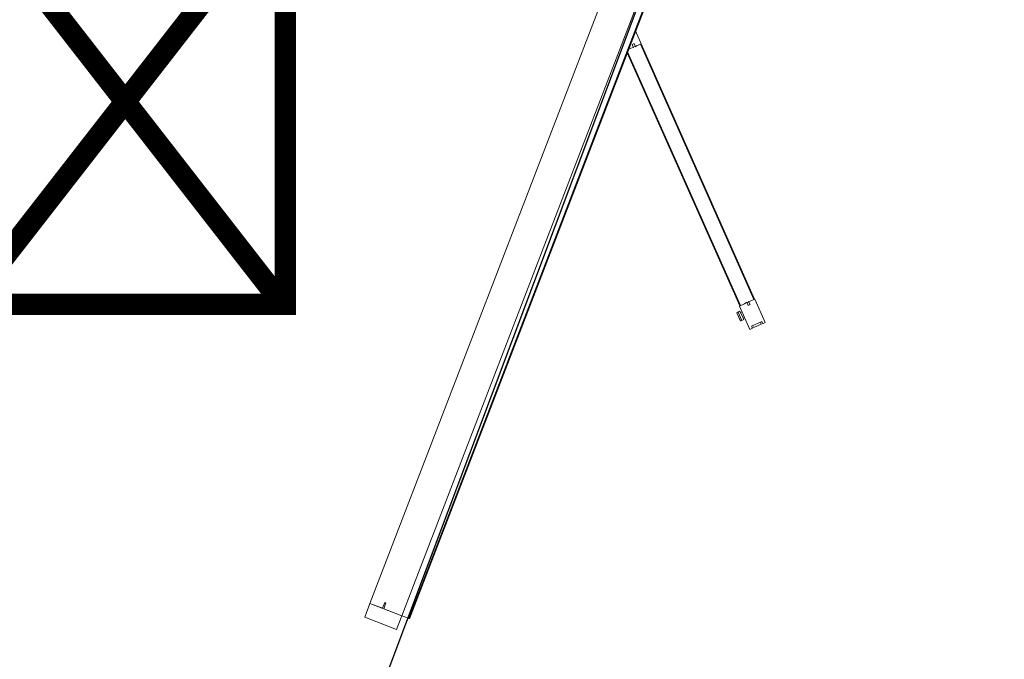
# Model space of a CAD drawing. Header units: millimetres. Extents: x 1512 to 2105, y 794 to 1149.
# Tile 88 of 256: x 1822.07 to 1824.99, y 867.11 to 869.01. Entities that reach past the tile are written whole.
import ezdxf

# ---------------------------------------------------------------- set-up
doc = ezdxf.new("R2010")
doc.units = ezdxf.units.MM
doc.layers.add('A-DOOR', color=31, linetype='Continuous', lineweight=9)
doc.styles.get("Standard").update_dxf_attribs({"font": 'arial.ttf'})

# ---------------------------------------------------------------- blocks, each defined once
blk = doc.blocks.new('5-panel_Bi-fold_external_door_10806 - Type 1-V8-اول')
at = {"layer": 'A-DOOR'}
for p, q in [((1.3827, 0.745), (1.3289, 0.6912)), ((1.3884, 0.7393), (1.3827, 0.745)), ((1.3834, 0.7343), (1.3884, 0.7393)), ((1.4074, 0.7103), (1.3834, 0.7343)), ((1.3912, 0.7354), (1.3868, 0.731)), ((1.4085, 0.7181), (1.3912, 0.7354)), ((1.3643, 0.6559), (1.418, 0.7096)), ((1.4069, 0.7165), (1.4085, 0.7181)), ((1.4103, 0.7131), (1.4069, 0.7165)), ((1.4124, 0.7153), (1.4074, 0.7103)), ((1.418, 0.7096), (1.4124, 0.7153)), ((1.3297, 0.6905), (0.7433, 0.1042)), ((1.3311, 0.6891), (0.7447, 0.1028)), ((1.3289, 0.6912), (1.3401, 0.6801)), ((1.3297, 0.6905), (1.3311, 0.6891)), ((1.3401, 0.6801), (1.3422, 0.6765)), ((1.3422, 0.6765), (1.3493, 0.6836)), ((1.3429, 0.6773), (1.3472, 0.673)), ((1.3535, 0.6794), (1.3462, 0.672)), ((1.3462, 0.672), (1.3528, 0.6674)), ((1.3493, 0.6836), (1.3535, 0.6794)), ((1.3943, 0.6788), (1.381, 0.6655)), ((1.4015, 0.6781), (1.3824, 0.659)), ((1.3855, 0.6559), (1.4046, 0.675)), ((1.3855, 0.6559), (1.4046, 0.675)), ((1.3861, 0.6553), (1.4052, 0.6744)), ((1.3943, 0.6788), (1.3907, 0.6823)), ((1.3943, 0.6788), (1.3976, 0.682)), ((1.3976, 0.682), (1.4015, 0.6781)), ((1.4015, 0.6781), (1.4024, 0.6772)), ((1.4024, 0.6772), (1.4046, 0.675)), ((1.4046, 0.675), (1.4052, 0.6744)), ((1.3622, 0.658), (0.7797, 0.0755)), ((1.3636, 0.6566), (0.7825, 0.0755)), ((1.3528, 0.6674), (1.3643, 0.6559)), ((1.3622, 0.658), (1.3636, 0.6566)), ((1.3775, 0.669), (1.381, 0.6655)), ((1.3785, 0.6629), (1.381, 0.6655)), ((1.3824, 0.659), (1.3785, 0.6629)), ((1.3833, 0.6581), (1.3824, 0.659)), ((1.3855, 0.6559), (1.3833, 0.6581)), ((1.3861, 0.6553), (1.3855, 0.6559)), ((0.7426, 0.1049), (0.7132, 0.0755)), ((0.7538, 0.0937), (0.7426, 0.1049)), ((0.7447, 0.1028), (0.7433, 0.1042)), ((0.7502, 0.0846), (0.7573, 0.0917)), ((0.7573, 0.0917), (0.7538, 0.0937)), ((0.7618, 0.0877), (0.7545, 0.0803)), ((0.7608, 0.0867), (0.7566, 0.0909)), ((0.7664, 0.0811), (0.7618, 0.0877)), ((2.581, 0.0759), (-2.331, 0.0759)), ((2.581, 0.0737), (-2.331, 0.0737)), ((0.7545, 0.0803), (0.7502, 0.0846)), ((0.772, 0.0755), (0.7664, 0.0811)), ((2.581, 0.0759), (2.581, 0.0755)), ((2.581, 0.0755), (2.581, 0.0743)), ((2.581, 0.0743), (2.581, 0.0737)), ((2.581, 0.0737), (2.581, 0.0693)), ((2.581, 0.0693), (2.581, 0.0538)), ((-2.331, 0.0516), (2.581, 0.0516)), ((2.581, 0.0538), (2.581, 0.0516)), ((2.581, 0.0516), (2.581, -0.05)), ((2.625, 0.0516), (2.581, 0.0516)), ((2.581, 0.0516), (2.581, -0.0065)), ((2.625, -0.05), (2.625, 0.0516)), ((2.562, -0.007), (2.562, -0.0097)), ((2.581, -0.0065), (2.5625, -0.0065)), ((2.5625, -0.0102), (2.581, -0.0102)), ((2.581, -0.0102), (2.581, -0.05)), ((-2.331, -0.05), (2.581, -0.05)), ((2.581, -0.05), (2.625, -0.05))]:
    blk.add_line(p, q, dxfattribs=at)
for centre, start, end in [((2.5625, -0.007), 90, 180), ((2.5625, -0.0097), 180, 270)]:
    blk.add_arc(centre, 0.0005, start, end, dxfattribs=at)

msp = doc.modelspace()

# ---------------------------------------------------------------- linework, layer by layer
msp.add_line((1821.6938, 863.1693), (1824.2666, 870.0219))

# ---------------------------------------------------------------- block references
at = {"layer": 'A-DOOR', "rotation": 248.9627525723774}
msp.add_blockref('5-panel_Bi-fold_external_door_10806 - Type 1-V8-اول', (1824.0807, 869.6698), dxfattribs=at)

# ---------------------------------------------------------------- texts
at = {"insert": (1814.1566, 875.3987), "char_height": 0.92756, "attachment_point": 1}
msp.add_mtext_dynamic_manual_height_columns('{\\fArial|b0|i0|c178|p34;مطالعه کتابهای چندرسانه ای\\Pخواهران}', width=4.028264, gutter_width=12.5, heights=[0], dxfattribs=at)

doc.saveas('drawing.dxf')
